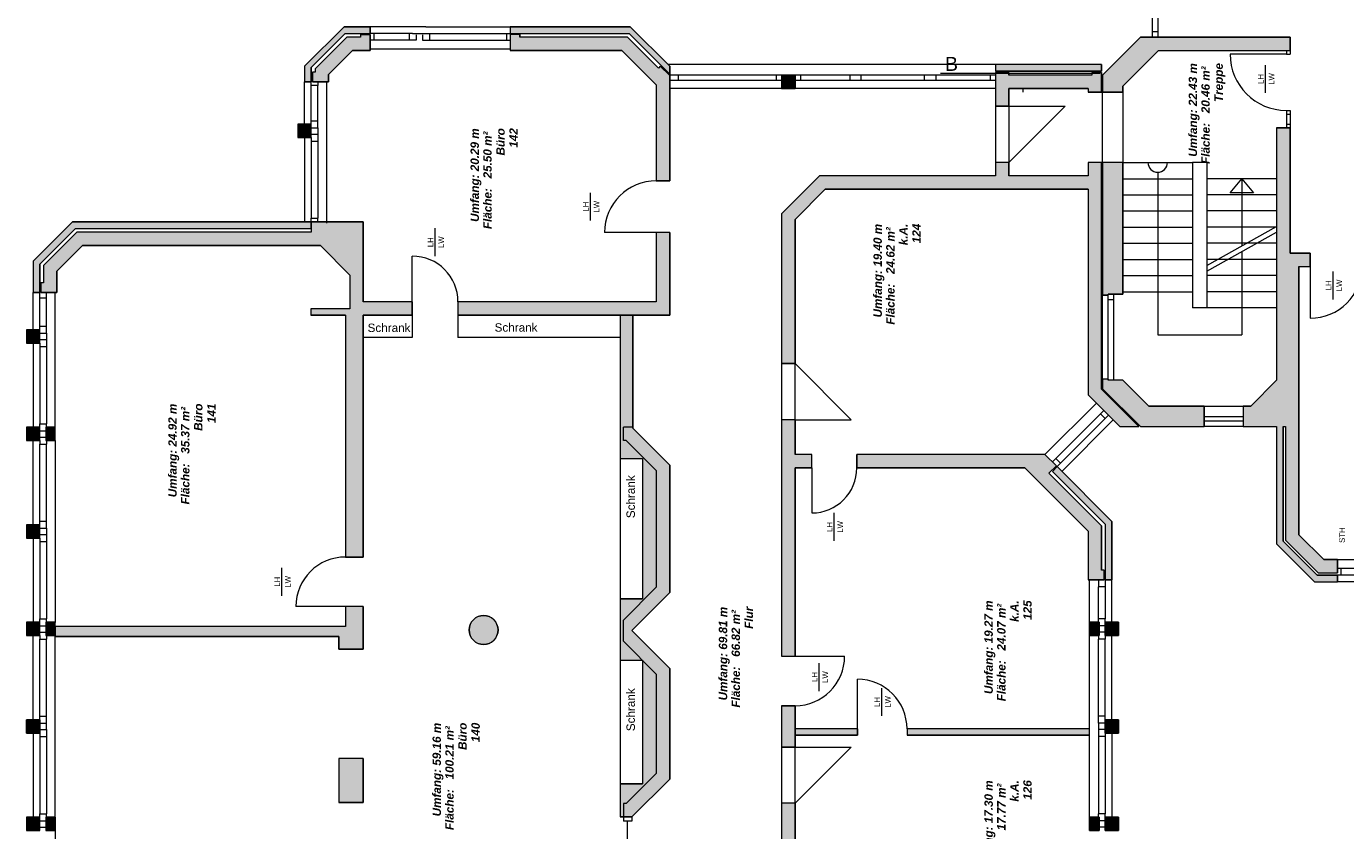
# Model space of a CAD drawing. Header units: metres. Extents: x -167 to 152, y -127 to 99.
# Tile 214 of 225: x -20 to 4, y 51 to 65. Entities that reach past the tile are written whole.
import ezdxf

# ---------------------------------------------------------------- set-up
doc = ezdxf.new("R2010")
doc.units = ezdxf.units.M
doc.linetypes.add('gestrichelt - 02', pattern=[4, 2, -2])
doc.layers.add('_OG 1 - B (3D)', color=7, linetype='Continuous', lineweight=9)
doc.layers.add('COE_Bestand-allg.', color=7, linetype='Continuous', lineweight=9)
doc.styles.add('Arial', font='arial.ttf')
doc.styles.add('Arial (bold italic)', font='arialbi.ttf')

# ---------------------------------------------------------------- blocks, each defined once
blk = doc.blocks.new('Group-17')
at = {"layer": 'COE_Bestand-allg.', "linetype": 'Continuous', "lineweight": 0, "transparency": 33554687}
for points in [[(-14.508, 64.3), (-14.508, 64.56), (-13.898, 65.17), (-13.45, 65.17), (-13.45, 65.29), (-13.918, 65.29), (-14.628, 64.58), (-14.628, 64.3)], [(-13.77, 64.863), (-13.45, 64.863), (-13.45, 65.15), (-13.625, 65.15), (-13.625, 65.103), (-13.87, 65.103), (-14.44, 64.532), (-14.44, 64.475), (-14.488, 64.475), (-14.488, 64.3), (-14.2, 64.3), (-14.2, 64.433)], [(-8.075, 64.44), (-8.075, 64.585), (-8.785, 65.29), (-10.94, 65.29), (-10.94, 65.17), (-8.805, 65.17)], [(-8.315, 64.245), (-8.315, 62.525), (-8.075, 62.525), (-8.075, 64.412), (-8.245, 64.582), (-8.278, 64.548), (-8.833, 65.103), (-10.765, 65.103), (-10.765, 65.15), (-10.94, 65.15), (-10.94, 64.863), (-8.932, 64.863)], [(0.06, 64.113), (0.06, 64.222), (0.701, 64.863), (3.06, 64.863), (3.06, 65.103), (0.375, 65.103), (-0.305, 64.423), (-0.305, 64.113)], [(-5.825, 64.183), (-5.825, 64.423), (-6.065, 64.423), (-6.065, 64.183)], [(-0.325, 64.49), (-0.325, 64.61), (-2.225, 64.61), (-2.225, 64.49)], [(-0.565, 64.183), (-0.565, 64.113), (-0.325, 64.113), (-0.325, 64.47), (-0.5, 64.47), (-0.5, 64.423), (-1.985, 64.423), (-1.985, 64.47), (-2.225, 64.47), (-2.225, 63.863), (-1.985, 63.863), (-1.985, 64.183)], [(-14.508, 63.3), (-14.508, 63.54), (-14.748, 63.54), (-14.748, 63.3)], [(3.566, 55.488), (3.91, 55.488), (3.91, 55.728), (3.666, 55.728), (3.22, 56.173), (3.22, 60.988), (3.42, 60.988), (3.42, 61.228), (3.06, 61.228), (3.06, 63.478), (2.82, 63.478), (2.82, 58.944), (2.354, 58.478), (2.22, 58.478), (2.22, 58.113), (2.82, 58.113), (2.82, 56.008), (3.5, 55.328), (3.91, 55.328), (3.91, 55.448), (3.55, 55.448), (2.94, 56.057), (2.94, 58.113), (2.98, 58.113), (2.98, 56.074)], [(0.007, 58.113), (0.347, 58.113), (-0.325, 58.784), (-0.325, 62.853), (-0.565, 62.853), (-0.565, 62.613), (-1.985, 62.613), (-1.985, 62.853), (-2.225, 62.853), (-2.225, 62.613), (-5.385, 62.613), (-6.065, 61.933), (-6.065, 59.243), (-5.825, 59.243), (-5.825, 61.833), (-5.286, 62.373), (-0.565, 62.373), (-0.565, 58.685)], [(0.06, 60.491), (0.06, 62.853), (-0.305, 62.853), (-0.305, 60.473), (-0.205, 60.473), (-0.205, 60.491)], [(-18.743, 61.67), (-14.508, 61.67), (-14.508, 61.79), (-18.793, 61.79), (-19.503, 61.08), (-19.503, 60.518), (-19.383, 60.518), (-19.383, 61.03)], [(-13.815, 60.834), (-13.815, 60.228), (-14.515, 60.228), (-14.515, 60.113), (-13.895, 60.113), (-13.895, 55.773), (-13.575, 55.773), (-13.575, 60.113), (-12.695, 60.113), (-12.695, 60.353), (-13.575, 60.353), (-13.575, 61.79), (-14.255, 61.79), (-14.508, 61.79), (-14.508, 61.67), (-14.508, 61.603), (-18.715, 61.603), (-19.315, 61.002), (-19.315, 60.693), (-19.363, 60.693), (-19.363, 60.518), (-19.075, 60.518), (-19.075, 60.903), (-18.615, 61.363), (-14.344, 61.363)], [(-8.075, 60.113), (-8.075, 61.595), (-8.315, 61.595), (-8.315, 60.353), (-11.875, 60.353), (-11.875, 60.113)], [(-8.075, 55.133), (-8.075, 57.423), (-8.735, 58.083), (-8.735, 58.103), (-8.735, 60.113), (-8.965, 60.113), (-8.965, 57.543), (-8.565, 57.543), (-8.565, 55.023), (-8.965, 55.023), (-8.965, 53.923), (-8.565, 53.923), (-8.565, 51.703), (-8.965, 51.703), (-8.965, 51.108), (-8.755, 51.108), (-8.075, 51.788), (-8.075, 53.773), (-8.755, 54.453)], [(-19.383, 59.613), (-19.383, 59.853), (-19.623, 59.853), (-19.623, 59.613)], [(0.375, 58.113), (1.52, 58.113), (1.52, 58.478), (0.526, 58.478), (0.06, 58.944), (-0.205, 58.944), (-0.205, 58.963), (-0.305, 58.963), (-0.305, 58.793)], [(-19.383, 57.863), (-19.383, 58.103), (-19.623, 58.103), (-19.623, 57.863)], [(-19.103, 57.863), (-19.103, 58.103), (-19.275, 58.103), (-19.275, 57.863)], [(-5.825, 53.993), (-5.825, 57.373), (-5.525, 57.373), (-5.525, 57.613), (-5.825, 57.613), (-5.825, 58.233), (-6.065, 58.233), (-6.065, 53.993)], [(-0.565, 56.235), (-0.565, 55.363), (-0.278, 55.363), (-0.278, 55.538), (-0.325, 55.538), (-0.325, 56.335), (-1.267, 57.277), (-1.134, 57.409), (-1.338, 57.613), (-4.715, 57.613), (-4.715, 57.373), (-1.702, 57.373)], [(-0.258, 56.363), (-0.258, 55.363), (-0.138, 55.363), (-0.138, 56.413), (-1.12, 57.395), (-1.205, 57.31)], [(-19.383, 56.113), (-19.383, 56.353), (-19.623, 56.353), (-19.623, 56.113)], [(-13.575, 54.118), (-13.575, 54.883), (-13.895, 54.883), (-13.895, 54.523), (-19.103, 54.523), (-19.103, 54.363), (-19.103, 54.348), (-14.015, 54.348), (-14.015, 54.118)], [(-19.383, 54.363), (-19.383, 54.603), (-19.623, 54.603), (-19.623, 54.363)], [(-19.103, 54.363), (-19.103, 54.603), (-19.275, 54.603), (-19.275, 54.363)], [(-0.365, 54.363), (-0.365, 54.603), (-0.538, 54.603), (-0.538, 54.363)], [(-0.018, 54.363), (-0.018, 54.603), (-0.258, 54.603), (-0.258, 54.363)], [(-5.825, 52.363), (-5.825, 53.103), (-6.065, 53.103), (-6.065, 52.363)], [(-19.383, 52.613), (-19.383, 52.853), (-19.623, 52.853), (-19.623, 52.613)], [(-0.018, 52.613), (-0.018, 52.853), (-0.258, 52.853), (-0.258, 52.613)], [(-4.705, 52.573), (-4.705, 52.688), (-5.825, 52.688), (-5.825, 52.573)], [(-0.538, 52.573), (-0.538, 52.688), (-3.815, 52.688), (-3.815, 52.573)], [(-13.575, 51.368), (-13.575, 52.158), (-14.015, 52.158), (-14.015, 51.368)], [(-5.825, 48.735), (-5.825, 51.353), (-6.065, 51.353), (-6.065, 48.735)], [(-19.383, 50.863), (-19.383, 51.103), (-19.623, 51.103), (-19.623, 50.863)], [(-19.103, 50.863), (-19.103, 51.103), (-19.275, 51.103), (-19.275, 50.863)], [(-0.365, 50.863), (-0.365, 51.103), (-0.538, 51.103), (-0.538, 50.863)], [(-0.018, 50.863), (-0.018, 51.103), (-0.258, 51.103), (-0.258, 50.863)]]:
    blk.add_hatch(color=252, dxfattribs=at).paths.add_polyline_path(points)
h = blk.add_hatch(color=252, dxfattribs=at)
edge = h.paths.add_edge_path()
edge.add_arc((-11.415, 54.463), 0.26, 270, 360)
edge.add_arc((-11.415, 54.463), 0.26, 360, 450)
edge.add_arc((-11.415, 54.463), 0.26, 90, 180)
edge.add_arc((-11.415, 54.463), 0.26, 180, 270)
at = {"layer": 'COE_Bestand-allg.', "color": 7, "linetype": 'Continuous', "lineweight": 9, "transparency": 33554687}
for p, q in [((0.587, 67.448), (0.587, 65.103)), ((0.687, 67.448), (0.687, 65.103)), ((-14.628, 64.58), (-13.918, 65.29)), ((-13.898, 65.17), (-14.508, 64.56)), ((-13.918, 65.29), (-13.45, 65.29)), ((-13.898, 65.17), (-13.45, 65.17)), ((-13.625, 65.15), (-13.625, 65.103)), ((-13.625, 65.15), (-13.45, 65.15)), ((-12.69, 65.29), (-13.45, 65.29)), ((-13.45, 65.29), (-13.45, 65.17)), ((-13.388, 65.17), (-13.45, 65.17)), ((-13.45, 65.15), (-13.45, 64.863)), ((-12.753, 65.17), (-13.388, 65.17)), ((-13.388, 65.17), (-13.388, 65.05)), ((-12.69, 65.17), (-12.753, 65.17)), ((-12.753, 65.17), (-12.753, 65.05)), ((-12.45, 65.29), (-12.69, 65.29)), ((-12.69, 65.17), (-12.45, 65.17)), ((-12.628, 65.145), (-12.628, 65.05)), ((-12.513, 65.145), (-12.513, 65.05)), ((-12.45, 65.29), (-10.94, 65.29)), ((-12.45, 65.17), (-12.388, 65.17)), ((-12.388, 65.17), (-11.003, 65.17)), ((-12.388, 65.17), (-12.388, 65.05)), ((-11.003, 65.17), (-11.003, 65.05)), ((-11.003, 65.17), (-10.94, 65.17)), ((-10.94, 65.29), (-8.785, 65.29)), ((-10.94, 65.29), (-10.94, 65.17)), ((-10.94, 65.17), (-8.805, 65.17)), ((-10.94, 65.15), (-10.94, 64.863)), ((-10.765, 65.15), (-10.94, 65.15)), ((-10.765, 65.15), (-10.765, 65.103)), ((-8.075, 64.44), (-8.805, 65.17)), ((-8.075, 64.585), (-8.785, 65.29)), ((0.587, 65.203), (0.687, 65.203)), ((-13.87, 65.103), (-14.44, 64.532)), ((-13.625, 65.103), (-13.87, 65.103)), ((-13.388, 65.05), (-13.45, 65.05)), ((-10.94, 64.89), (-13.45, 64.89)), ((-12.753, 65.05), (-13.388, 65.05)), ((-12.628, 65.05), (-12.753, 65.05)), ((-12.513, 65.05), (-12.388, 65.05)), ((-12.388, 65.05), (-11.003, 65.05)), ((-11.003, 65.05), (-10.94, 65.05)), ((-8.833, 65.103), (-10.765, 65.103)), ((-8.278, 64.548), (-8.833, 65.103)), ((-0.305, 64.423), (0.375, 65.103)), ((0.375, 65.103), (3.06, 65.103)), ((3.06, 65.103), (3.06, 64.863)), ((-13.77, 64.863), (-14.2, 64.433)), ((-13.45, 64.863), (-13.77, 64.863)), ((-8.932, 64.863), (-10.94, 64.863)), ((-8.315, 64.245), (-8.932, 64.863)), ((0.06, 64.222), (0.701, 64.863)), ((0.701, 64.863), (3.06, 64.863)), ((2.995, 64.798), (1.985, 64.798)), ((2.995, 64.863), (2.995, 64.798)), ((2.995, 64.798), (3.06, 64.798)), ((3.06, 64.863), (3.06, 64.798)), ((-14.628, 64.58), (-14.628, 64.3)), ((-14.508, 64.56), (-14.508, 64.3)), ((-14.44, 64.475), (-14.488, 64.475)), ((-14.488, 64.475), (-14.488, 64.3)), ((-14.44, 64.532), (-14.44, 64.475)), ((-14.2, 64.433), (-14.2, 64.3)), ((-8.245, 64.582), (-8.278, 64.548)), ((-8.245, 64.582), (-8.075, 64.412)), ((-2.225, 64.61), (-8.1, 64.61)), ((-8.075, 64.585), (-8.075, 64.412)), ((-7.925, 64.423), (-8.075, 64.423)), ((-8.075, 64.412), (-8.075, 62.525)), ((-6.165, 64.423), (-7.925, 64.423)), ((-7.925, 64.423), (-7.925, 64.323)), ((-6.065, 64.423), (-6.165, 64.423)), ((-6.165, 64.423), (-6.165, 64.323)), ((-6.065, 64.423), (-6.065, 64.183)), ((-5.825, 64.423), (-6.065, 64.423)), ((-4.84, 64.423), (-5.825, 64.423)), ((-5.825, 64.423), (-5.825, 64.183)), ((-5.725, 64.423), (-5.725, 64.323)), ((-4.638, 64.423), (-4.84, 64.423)), ((-4.84, 64.423), (-4.84, 64.323)), ((-3.503, 64.423), (-4.638, 64.423)), ((-4.638, 64.323), (-4.638, 64.423)), ((-3.3, 64.423), (-3.503, 64.423)), ((-3.503, 64.323), (-3.503, 64.423)), ((-2.225, 64.423), (-3.3, 64.423)), ((-3.3, 64.423), (-3.3, 64.323)), ((-0.35, 64.451), (-3.216, 64.451)), ((-2.325, 64.423), (-2.325, 64.323)), ((-2.225, 64.61), (-2.225, 64.49)), ((-0.325, 64.61), (-2.225, 64.61)), ((-0.325, 64.49), (-2.225, 64.49)), ((-2.225, 64.47), (-2.225, 63.863)), ((-1.985, 64.47), (-2.225, 64.47)), ((-1.985, 64.47), (-1.985, 64.423)), ((-0.5, 64.423), (-1.985, 64.423)), ((-0.5, 64.47), (-0.5, 64.423)), ((-0.325, 64.47), (-0.5, 64.47)), ((-0.325, 64.61), (-0.325, 64.49)), ((-0.325, 64.47), (-0.325, 64.113)), ((-0.305, 64.423), (-0.305, 64.113)), ((2.62, 64.103), (2.62, 64.603)), ((-14.628, 63.54), (-14.628, 64.3)), ((-14.508, 64.3), (-14.628, 64.3)), ((-14.508, 63.603), (-14.508, 64.238)), ((-14.2, 64.3), (-14.488, 64.3)), ((-14.388, 63.603), (-14.388, 64.238)), ((-14.228, 61.763), (-14.228, 64.3)), ((-8.315, 64.245), (-8.315, 62.525)), ((-7.925, 64.323), (-8.075, 64.323)), ((-6.065, 64.183), (-8.075, 64.183)), ((-6.165, 64.323), (-7.925, 64.323)), ((-6.065, 64.323), (-6.165, 64.323)), ((-5.825, 64.183), (-6.065, 64.183)), ((-4.84, 64.323), (-5.825, 64.323)), ((-2.225, 64.183), (-5.825, 64.183)), ((-4.638, 64.323), (-4.84, 64.323)), ((-3.503, 64.323), (-4.638, 64.323)), ((-3.3, 64.323), (-3.503, 64.323)), ((-2.225, 64.323), (-3.3, 64.323)), ((-1.985, 64.183), (-1.985, 63.863)), ((-0.565, 64.183), (-1.985, 64.183)), ((-1.735, 64.183), (-1.735, 64.113)), ((-0.565, 64.183), (-0.565, 64.113)), ((0.06, 64.222), (0.06, 64.113)), ((-0.325, 64.113), (-0.565, 64.113)), ((-0.305, 62.853), (-0.305, 64.113)), ((0.06, 64.113), (-0.305, 64.113)), ((0.06, 64.113), (0.06, 62.853)), ((-1.985, 63.863), (-2.225, 63.863)), ((-1.985, 63.863), (-0.975, 63.863)), ((-0.975, 63.863), (-1.985, 62.853)), ((2.995, 63.788), (2.995, 63.478)), ((2.995, 63.788), (3.06, 63.788)), ((2.995, 63.723), (3.06, 63.723)), ((3.06, 63.788), (3.06, 63.478)), ((-14.508, 63.54), (-14.508, 63.603)), ((-14.508, 63.603), (-14.388, 63.603)), ((-14.508, 63.478), (-14.388, 63.478)), ((-14.388, 63.478), (-14.388, 63.603)), ((-14.388, 63.478), (-14.388, 63.363)), ((2.82, 63.478), (2.82, 58.944)), ((2.82, 63.478), (3.06, 63.478)), ((2.995, 63.543), (3.06, 63.543)), ((3.06, 63.478), (3.06, 61.228)), ((-14.628, 63.3), (-14.628, 61.79)), ((-14.508, 63.363), (-14.388, 63.363)), ((-14.508, 63.3), (-14.508, 63.238)), ((-14.508, 63.238), (-14.508, 61.853)), ((-14.508, 63.238), (-14.388, 63.238)), ((-14.388, 63.363), (-14.388, 63.238)), ((-14.388, 63.238), (-14.388, 61.853)), ((-2.225, 62.853), (-2.225, 62.613)), ((-1.985, 62.853), (-2.225, 62.853)), ((-1.985, 62.853), (-1.985, 62.613)), ((-0.565, 62.853), (-0.565, 62.613)), ((-0.325, 62.853), (-0.565, 62.853)), ((-0.325, 62.853), (-0.325, 58.784)), ((-0.305, 62.853), (-0.305, 60.473)), ((0.06, 62.853), (-0.305, 62.853)), ((0.06, 62.853), (1.31, 62.853)), ((0.06, 62.853), (0.06, 60.491)), ((1.31, 62.853), (1.31, 60.243)), ((1.57, 62.853), (1.31, 62.853)), ((1.57, 62.853), (1.57, 60.243)), ((-8.075, 62.525), (-8.315, 62.525)), ((-5.385, 62.613), (-6.065, 61.933)), ((-2.225, 62.613), (-5.385, 62.613)), ((-0.565, 62.613), (-1.985, 62.613)), ((0.06, 62.563), (1.31, 62.563)), ((0.685, 62.678), (0.685, 59.758)), ((2.82, 62.563), (1.57, 62.563)), ((-9.495, 61.81), (-9.495, 62.31)), ((-5.286, 62.373), (-5.825, 61.833)), ((-0.565, 62.373), (-5.286, 62.373)), ((-0.565, 62.373), (-0.565, 58.685)), ((0.06, 62.273), (1.31, 62.273)), ((2.82, 62.273), (1.57, 62.273)), ((-14.508, 61.79), (-14.508, 61.853)), ((-14.508, 61.853), (-14.388, 61.853)), ((-14.388, 61.79), (-14.388, 61.853)), ((-6.065, 61.933), (-6.065, 59.243)), ((-5.825, 61.833), (-5.825, 59.243)), ((0.06, 61.983), (1.31, 61.983)), ((2.82, 61.983), (1.57, 61.983)), ((-18.793, 61.79), (-19.503, 61.08)), ((-18.743, 61.67), (-19.383, 61.03)), ((-18.715, 61.603), (-19.315, 61.002)), ((-18.793, 61.79), (-14.508, 61.79)), ((-18.743, 61.67), (-14.508, 61.67)), ((-14.508, 61.603), (-18.715, 61.603)), ((-14.508, 61.79), (-14.255, 61.79)), ((-14.508, 61.79), (-14.508, 61.67)), ((-14.508, 61.67), (-14.508, 61.603)), ((-14.255, 61.79), (-13.575, 61.79)), ((-13.575, 61.79), (-13.575, 60.353)), ((-12.285, 61.173), (-12.285, 61.673)), ((-8.315, 61.595), (-9.245, 61.595)), ((-8.075, 61.595), (-8.315, 61.595)), ((-8.315, 61.595), (-8.315, 60.353)), ((-8.075, 61.595), (-8.075, 60.113)), ((0.06, 61.693), (1.31, 61.693)), ((1.57, 61.006), (2.82, 61.706)), ((2.82, 61.693), (1.57, 61.693)), ((1.57, 60.906), (2.82, 61.606)), ((-18.615, 61.363), (-19.075, 60.903)), ((-14.344, 61.363), (-18.615, 61.363)), ((-14.344, 61.363), (-13.815, 60.834)), ((0.06, 61.403), (1.31, 61.403)), ((2.82, 61.403), (1.57, 61.403)), ((-12.695, 60.353), (-12.695, 61.173)), ((0.06, 61.113), (1.31, 61.113)), ((2.82, 61.113), (1.57, 61.113)), ((2.195, 61.256), (2.195, 59.758)), ((3.06, 61.228), (3.42, 61.228)), ((3.42, 61.228), (3.42, 60.988)), ((-19.503, 61.08), (-19.503, 60.518)), ((-19.383, 61.03), (-19.383, 60.518)), ((-19.315, 61.002), (-19.315, 60.693)), ((-19.075, 60.903), (-19.075, 60.518)), ((3.22, 60.988), (3.22, 56.173)), ((3.22, 60.988), (3.42, 60.988)), ((3.42, 60.988), (3.42, 60.058)), ((3.837, 60.397), (3.837, 60.897)), ((-19.315, 60.693), (-19.363, 60.693)), ((-19.363, 60.693), (-19.363, 60.518)), ((-13.815, 60.834), (-13.815, 60.228)), ((0.06, 60.823), (1.31, 60.823)), ((2.82, 60.823), (1.57, 60.823)), ((-19.503, 59.853), (-19.503, 60.518)), ((-19.383, 60.518), (-19.503, 60.518)), ((-19.383, 59.915), (-19.383, 60.518)), ((-19.263, 60.418), (-19.383, 60.418)), ((-19.075, 60.518), (-19.363, 60.518)), ((-19.263, 59.915), (-19.263, 60.518)), ((-19.103, 58.1), (-19.103, 60.518)), ((-0.305, 58.963), (-0.305, 60.473)), ((-0.205, 60.473), (-0.305, 60.473)), ((0.06, 60.491), (-0.205, 60.491)), ((-0.205, 60.473), (-0.205, 60.491)), ((-0.205, 58.963), (-0.205, 60.473)), ((-0.105, 60.391), (-0.205, 60.391)), ((-0.105, 58.944), (-0.105, 60.491)), ((0.06, 60.533), (1.31, 60.533)), ((2.82, 60.533), (1.57, 60.533)), ((-14.515, 60.228), (-14.515, 60.113)), ((-13.815, 60.228), (-14.515, 60.228)), ((-12.695, 60.353), (-13.575, 60.353)), ((-12.695, 60.353), (-12.695, 60.113)), ((-11.875, 60.353), (-11.875, 60.113)), ((-8.315, 60.353), (-11.875, 60.353)), ((1.57, 60.243), (1.31, 60.243)), ((2.82, 60.243), (1.57, 60.243)), ((-19.383, 59.853), (-19.383, 59.915)), ((-19.383, 59.915), (-19.263, 59.915)), ((-19.263, 59.79), (-19.263, 59.915)), ((-13.895, 60.113), (-14.515, 60.113)), ((-13.895, 60.113), (-13.895, 55.773)), ((-12.695, 60.113), (-13.575, 60.113)), ((-13.575, 60.113), (-13.575, 55.773)), ((-12.695, 60.113), (-12.695, 59.713)), ((-11.875, 60.113), (-11.875, 59.713)), ((-8.075, 60.113), (-11.875, 60.113)), ((-8.965, 60.113), (-8.965, 57.543)), ((-8.735, 60.113), (-8.735, 58.083)), ((-19.383, 59.79), (-19.263, 59.79)), ((-19.263, 59.79), (-19.263, 59.675)), ((-12.695, 59.713), (-13.575, 59.713)), ((-8.965, 59.713), (-11.875, 59.713)), ((0.685, 59.758), (2.195, 59.758)), ((-19.503, 59.613), (-19.503, 58.103)), ((-19.383, 59.675), (-19.263, 59.675)), ((-19.383, 59.613), (-19.383, 59.55)), ((-19.383, 59.55), (-19.383, 58.165)), ((-19.383, 59.55), (-19.263, 59.55)), ((-19.263, 59.675), (-19.263, 59.55)), ((-19.263, 59.55), (-19.263, 58.165)), ((-5.825, 59.243), (-6.065, 59.243)), ((-4.815, 58.233), (-5.825, 59.243)), ((-0.325, 58.784), (0.347, 58.113)), ((-0.305, 58.963), (-0.305, 58.793)), ((-0.205, 58.963), (-0.305, 58.963)), ((-0.305, 58.793), (0.375, 58.113)), ((-0.205, 58.963), (-0.205, 58.944)), ((0.06, 58.944), (-0.205, 58.944)), ((0.06, 58.944), (0.526, 58.478)), ((2.82, 58.944), (2.354, 58.478)), ((-1.338, 57.613), (-0.415, 58.535)), ((-0.565, 58.685), (0.007, 58.113)), ((-1.145, 57.54), (-0.342, 58.342)), ((-1.06, 57.455), (-0.258, 58.258)), ((-0.342, 58.342), (-0.283, 58.402)), ((-0.342, 58.342), (-0.258, 58.258)), ((-0.258, 58.258), (-0.198, 58.317)), ((0.526, 58.478), (1.52, 58.478)), ((1.52, 58.478), (2.22, 58.478)), ((1.52, 58.478), (1.52, 58.113)), ((2.22, 58.288), (1.52, 58.288)), ((2.22, 58.478), (2.354, 58.478)), ((2.22, 58.478), (2.22, 58.113)), ((-19.383, 58.103), (-19.383, 58.165)), ((-19.383, 58.165), (-19.263, 58.165)), ((-19.383, 58.04), (-19.275, 58.04)), ((-19.263, 58.103), (-19.263, 58.165)), ((-8.755, 58.103), (-8.905, 58.103)), ((-8.905, 57.863), (-8.905, 58.103)), ((-8.735, 58.083), (-8.075, 57.423)), ((-6.065, 58.233), (-6.065, 53.993)), ((-5.825, 58.233), (-6.065, 58.233)), ((-5.825, 58.233), (-5.825, 57.613)), ((-5.825, 58.233), (-4.815, 58.233)), ((-1.035, 57.31), (-0.113, 58.233)), ((0.007, 58.113), (0.347, 58.113)), ((0.375, 58.113), (1.52, 58.113)), ((2.22, 58.213), (1.52, 58.213)), ((2.22, 58.113), (1.52, 58.113)), ((2.22, 58.113), (2.82, 58.113)), ((2.82, 58.113), (2.82, 56.008)), ((2.94, 58.113), (2.94, 56.057)), ((2.94, 58.113), (2.98, 58.113)), ((2.98, 58.113), (2.98, 56.074)), ((-19.503, 56.353), (-19.503, 57.863)), ((-19.383, 57.925), (-19.275, 57.925)), ((-19.383, 57.863), (-19.383, 57.8)), ((-19.383, 56.415), (-19.383, 57.8)), ((-19.383, 57.8), (-19.263, 57.8)), ((-19.263, 57.863), (-19.263, 57.8)), ((-19.263, 56.415), (-19.263, 57.8)), ((-19.103, 57.863), (-19.103, 54.6)), ((-8.854, 57.863), (-8.905, 57.863)), ((-8.854, 57.863), (-8.315, 57.323)), ((-5.525, 57.613), (-5.825, 57.613)), ((-5.525, 57.373), (-5.525, 57.613)), ((-4.715, 57.373), (-4.715, 57.613)), ((-1.338, 57.613), (-4.715, 57.613)), ((-1.338, 57.613), (-1.134, 57.409)), ((-8.965, 57.543), (-8.565, 57.543)), ((-8.965, 57.543), (-8.965, 55.023)), ((-8.565, 57.543), (-8.565, 55.023)), ((-8.315, 57.323), (-8.315, 55.232)), ((-8.075, 57.423), (-8.075, 55.133)), ((-5.825, 57.373), (-5.825, 53.993)), ((-5.525, 57.373), (-5.825, 57.373)), ((-5.525, 57.373), (-5.525, 56.563)), ((-1.702, 57.373), (-4.715, 57.373)), ((-1.702, 57.373), (-0.565, 56.235)), ((-1.134, 57.409), (-1.267, 57.277)), ((-1.205, 57.48), (-1.145, 57.54)), ((-1.12, 57.395), (-1.205, 57.31)), ((-1.205, 57.31), (-0.258, 56.363)), ((-1.145, 57.54), (-1.06, 57.455)), ((-1.12, 57.395), (-1.06, 57.455)), ((-1.12, 57.395), (-0.138, 56.413)), ((-1.267, 57.277), (-0.325, 56.335)), ((-19.383, 56.353), (-19.383, 56.415)), ((-19.383, 56.415), (-19.263, 56.415)), ((-19.263, 56.29), (-19.263, 56.415)), ((-5.12, 56.063), (-5.12, 56.563)), ((-0.258, 56.363), (-0.258, 55.363)), ((-0.138, 56.413), (-0.138, 55.363)), ((-19.383, 56.29), (-19.263, 56.29)), ((-19.383, 56.175), (-19.263, 56.175)), ((-19.263, 56.29), (-19.263, 56.175)), ((-19.263, 56.175), (-19.263, 56.05)), ((-0.565, 56.235), (-0.565, 55.363)), ((-0.325, 56.335), (-0.325, 55.538)), ((3.22, 56.173), (3.666, 55.728)), ((-19.503, 56.113), (-19.503, 54.603)), ((-19.383, 56.113), (-19.383, 56.05)), ((-19.383, 56.05), (-19.383, 54.665)), ((-19.383, 56.05), (-19.263, 56.05)), ((-19.263, 56.05), (-19.263, 54.665)), ((2.82, 56.008), (3.5, 55.328)), ((2.94, 56.057), (3.55, 55.448)), ((2.98, 56.074), (3.566, 55.488)), ((-13.575, 55.773), (-13.895, 55.773)), ((3.666, 55.728), (3.91, 55.728)), ((3.91, 55.728), (6.42, 55.728)), ((3.91, 55.728), (3.91, 55.488)), ((-15.035, 55.078), (-15.035, 55.578)), ((-0.278, 55.538), (-0.325, 55.538)), ((-0.278, 55.538), (-0.278, 55.363)), ((3.55, 55.448), (3.91, 55.448)), ((3.566, 55.488), (3.91, 55.488)), ((4.607, 55.568), (3.91, 55.568)), ((4.607, 55.448), (3.91, 55.448)), ((3.91, 55.448), (3.91, 55.328)), ((3.973, 55.568), (3.973, 55.448)), ((-8.905, 54.642), (-8.315, 55.232)), ((-0.278, 55.363), (-0.565, 55.363)), ((-0.538, 54.603), (-0.538, 55.363)), ((-0.378, 55.363), (-0.378, 55.238)), ((-0.258, 55.238), (-0.378, 55.238)), ((-0.378, 54.665), (-0.378, 55.238)), ((-0.258, 55.363), (-0.258, 55.238)), ((-0.138, 55.363), (-0.258, 55.363)), ((-0.258, 55.238), (-0.258, 54.665)), ((-0.138, 54.603), (-0.138, 55.363)), ((3.5, 55.328), (3.91, 55.328)), ((4.67, 55.328), (3.91, 55.328)), ((-8.965, 55.023), (-8.565, 55.023)), ((-8.965, 55.023), (-8.965, 53.923)), ((-8.755, 54.453), (-8.075, 55.133)), ((-13.895, 54.883), (-14.785, 54.883)), ((-13.575, 54.883), (-13.895, 54.883)), ((-13.895, 54.883), (-13.895, 54.523)), ((-13.575, 54.883), (-13.575, 54.118)), ((-19.383, 54.603), (-19.383, 54.665)), ((-19.383, 54.665), (-19.263, 54.665)), ((-19.383, 54.54), (-19.275, 54.54)), ((-19.263, 54.603), (-19.263, 54.665)), ((-13.895, 54.523), (-19.103, 54.523)), ((-8.905, 54.263), (-8.905, 54.642)), ((-0.378, 54.603), (-0.378, 54.665)), ((-0.258, 54.665), (-0.378, 54.665)), ((-0.258, 54.54), (-0.365, 54.54)), ((-0.258, 54.603), (-0.258, 54.665)), ((-19.503, 52.853), (-19.503, 54.363)), ((-19.383, 54.425), (-19.275, 54.425)), ((-19.383, 54.363), (-19.383, 54.3)), ((-19.383, 52.915), (-19.383, 54.3)), ((-19.383, 54.3), (-19.263, 54.3)), ((-19.263, 54.363), (-19.263, 54.3)), ((-19.263, 52.915), (-19.263, 54.3)), ((-19.103, 50.863), (-19.103, 54.363)), ((-14.015, 54.348), (-19.103, 54.348)), ((-14.015, 54.118), (-14.015, 54.348)), ((-8.905, 54.263), (-8.315, 53.673)), ((-8.755, 54.453), (-8.075, 53.773)), ((-0.538, 51.103), (-0.538, 54.363)), ((-0.378, 54.363), (-0.378, 54.3)), ((-0.378, 52.915), (-0.378, 54.3)), ((-0.258, 54.3), (-0.378, 54.3)), ((-0.258, 54.425), (-0.365, 54.425)), ((-0.258, 54.363), (-0.258, 54.3)), ((-0.258, 52.915), (-0.258, 54.3)), ((-0.138, 52.853), (-0.138, 54.363)), ((-13.575, 54.118), (-14.015, 54.118)), ((-6.065, 53.993), (-5.825, 53.993)), ((-5.825, 53.993), (-4.935, 53.993)), ((-8.965, 53.923), (-8.965, 51.703)), ((-8.965, 53.923), (-8.565, 53.923)), ((-8.565, 53.923), (-8.565, 51.703)), ((-8.075, 53.773), (-8.075, 51.788)), ((-5.389, 53.368), (-5.389, 53.868)), ((-8.315, 53.673), (-8.315, 51.887)), ((-4.705, 52.688), (-4.705, 53.578)), ((-4.267, 52.922), (-4.267, 53.422)), ((-6.065, 53.103), (-6.065, 52.363)), ((-6.065, 53.103), (-5.825, 53.103)), ((-5.825, 53.103), (-5.825, 52.688)), ((-19.383, 52.853), (-19.383, 52.915)), ((-19.383, 52.915), (-19.263, 52.915)), ((-19.263, 52.79), (-19.263, 52.915)), ((-0.378, 52.79), (-0.378, 52.915)), ((-0.258, 52.915), (-0.378, 52.915)), ((-0.258, 52.853), (-0.258, 52.915)), ((-19.503, 52.613), (-19.503, 51.103)), ((-19.383, 52.79), (-19.263, 52.79)), ((-19.383, 52.675), (-19.263, 52.675)), ((-19.383, 52.613), (-19.383, 52.55)), ((-19.263, 52.675), (-19.263, 52.79)), ((-19.263, 52.675), (-19.263, 52.55)), ((-4.705, 52.688), (-5.825, 52.688)), ((-5.825, 52.573), (-5.825, 52.363)), ((-4.705, 52.573), (-5.825, 52.573)), ((-4.705, 52.688), (-4.705, 52.573)), ((-3.815, 52.688), (-3.815, 52.573)), ((-0.538, 52.688), (-3.815, 52.688)), ((-0.538, 52.573), (-3.815, 52.573)), ((-0.378, 52.79), (-0.378, 52.675)), ((-0.258, 52.79), (-0.378, 52.79)), ((-0.378, 52.675), (-0.378, 52.55)), ((-0.258, 52.675), (-0.378, 52.675)), ((-0.258, 52.613), (-0.258, 52.55)), ((-0.138, 52.613), (-0.138, 51.103)), ((-19.383, 52.55), (-19.383, 51.165)), ((-19.383, 52.55), (-19.263, 52.55)), ((-19.263, 52.55), (-19.263, 51.165)), ((-5.825, 52.363), (-6.065, 52.363)), ((-5.825, 52.363), (-4.815, 52.363)), ((-4.815, 52.363), (-5.825, 51.353)), ((-0.378, 52.55), (-0.378, 51.165)), ((-0.258, 52.55), (-0.378, 52.55)), ((-0.258, 52.55), (-0.258, 51.165)), ((-13.575, 52.158), (-14.015, 52.158)), ((-14.015, 52.158), (-14.015, 51.368)), ((-13.575, 52.158), (-13.575, 51.368)), ((-8.854, 51.348), (-8.315, 51.887)), ((-8.965, 51.703), (-8.565, 51.703)), ((-8.965, 51.703), (-8.965, 51.108)), ((-8.755, 51.108), (-8.075, 51.788)), ((-19.383, 51.103), (-19.383, 51.165)), ((-19.383, 51.165), (-19.263, 51.165)), ((-19.263, 51.103), (-19.263, 51.165)), ((-13.575, 51.368), (-14.015, 51.368)), ((-8.854, 51.348), (-8.905, 51.348)), ((-8.905, 51.348), (-8.905, 51.108)), ((-5.825, 51.353), (-6.065, 51.353)), ((-6.065, 51.353), (-6.065, 48.735)), ((-5.825, 51.353), (-5.825, 49.213)), ((-0.378, 51.103), (-0.378, 51.165)), ((-0.258, 51.165), (-0.378, 51.165)), ((-0.258, 51.103), (-0.258, 51.165)), ((-19.383, 51.04), (-19.275, 51.04)), ((-19.383, 50.925), (-19.275, 50.925)), ((-19.103, 51.103), (-19.103, 48.353)), ((-8.755, 51.108), (-8.965, 51.108)), ((-8.905, 51.108), (-8.905, 51.033)), ((-8.755, 51.033), (-8.905, 51.033)), ((-8.83, 50.258), (-8.83, 51.033)), ((-8.755, 51.108), (-8.755, 51.033)), ((-0.258, 51.04), (-0.365, 51.04)), ((-0.258, 50.925), (-0.365, 50.925))]:
    blk.add_line(p, q, dxfattribs=at)
at = {"layer": 'COE_Bestand-allg.', "color": 7, "linetype": 'gestrichelt - 02', "lineweight": 9, "transparency": 33554687}
for p, q in [((-2.225, 63.863), (-2.225, 62.853)), ((-1.985, 63.863), (-1.985, 62.853)), ((2.195, 62.563), (2.195, 61.356)), ((-6.065, 59.243), (-6.065, 58.233)), ((-5.825, 58.233), (-5.825, 59.243)), ((-6.065, 52.363), (-6.065, 51.353)), ((-5.825, 51.353), (-5.825, 52.363))]:
    blk.add_line(p, q, dxfattribs=at)
at = {"layer": 'COE_Bestand-allg.', "color": 7, "linetype": 'Continuous', "lineweight": 9, "transparency": 33554687, "flags": 128}
for points in [[(-14.508, 64.3), (-14.508, 64.56), (-13.898, 65.17), (-13.45, 65.17), (-13.45, 65.29), (-13.918, 65.29), (-14.628, 64.58), (-14.628, 64.3)], [(-13.77, 64.863), (-13.45, 64.863), (-13.45, 65.15), (-13.625, 65.15), (-13.625, 65.103), (-13.87, 65.103), (-14.44, 64.532), (-14.44, 64.475), (-14.488, 64.475), (-14.488, 64.3), (-14.2, 64.3), (-14.2, 64.433)], [(-8.075, 64.44), (-8.075, 64.585), (-8.785, 65.29), (-10.94, 65.29), (-10.94, 65.17), (-8.805, 65.17)], [(-8.315, 64.245), (-8.315, 62.525), (-8.075, 62.525), (-8.075, 64.412), (-8.245, 64.582), (-8.278, 64.548), (-8.833, 65.103), (-10.765, 65.103), (-10.765, 65.15), (-10.94, 65.15), (-10.94, 64.863), (-8.932, 64.863)], [(0.06, 64.113), (0.06, 64.222), (0.701, 64.863), (3.06, 64.863), (3.06, 65.103), (0.375, 65.103), (-0.305, 64.423), (-0.305, 64.113)], [(-5.825, 64.183), (-5.825, 64.423), (-6.065, 64.423), (-6.065, 64.183)], [(-0.325, 64.49), (-0.325, 64.61), (-2.225, 64.61), (-2.225, 64.49)], [(-0.565, 64.183), (-0.565, 64.113), (-0.325, 64.113), (-0.325, 64.47), (-0.5, 64.47), (-0.5, 64.423), (-1.985, 64.423), (-1.985, 64.47), (-2.225, 64.47), (-2.225, 63.863), (-1.985, 63.863), (-1.985, 64.183)], [(-14.508, 63.3), (-14.508, 63.54), (-14.748, 63.54), (-14.748, 63.3)], [(-14.508, 63.3), (-14.508, 63.54), (-14.748, 63.54), (-14.748, 63.3)], [(3.566, 55.488), (3.91, 55.488), (3.91, 55.728), (3.666, 55.728), (3.22, 56.173), (3.22, 60.988), (3.42, 60.988), (3.42, 61.228), (3.06, 61.228), (3.06, 63.478), (2.82, 63.478), (2.82, 58.944), (2.354, 58.478), (2.22, 58.478), (2.22, 58.113), (2.82, 58.113), (2.82, 56.008), (3.5, 55.328), (3.91, 55.328), (3.91, 55.448), (3.55, 55.448), (2.94, 56.057), (2.94, 58.113), (2.98, 58.113), (2.98, 56.074)], [(0.007, 58.113), (0.347, 58.113), (-0.325, 58.784), (-0.325, 62.853), (-0.565, 62.853), (-0.565, 62.613), (-1.985, 62.613), (-1.985, 62.853), (-2.225, 62.853), (-2.225, 62.613), (-5.385, 62.613), (-6.065, 61.933), (-6.065, 59.243), (-5.825, 59.243), (-5.825, 61.833), (-5.286, 62.373), (-0.565, 62.373), (-0.565, 58.685)], [(0.06, 60.491), (0.06, 62.853), (-0.305, 62.853), (-0.305, 60.473), (-0.205, 60.473), (-0.205, 60.491)], [(-18.743, 61.67), (-14.508, 61.67), (-14.508, 61.79), (-18.793, 61.79), (-19.503, 61.08), (-19.503, 60.518), (-19.383, 60.518), (-19.383, 61.03)], [(-13.815, 60.834), (-13.815, 60.228), (-14.515, 60.228), (-14.515, 60.113), (-13.895, 60.113), (-13.895, 55.773), (-13.575, 55.773), (-13.575, 60.113), (-12.695, 60.113), (-12.695, 60.353), (-13.575, 60.353), (-13.575, 61.79), (-14.255, 61.79), (-14.508, 61.79), (-14.508, 61.67), (-14.508, 61.603), (-18.715, 61.603), (-19.315, 61.002), (-19.315, 60.693), (-19.363, 60.693), (-19.363, 60.518), (-19.075, 60.518), (-19.075, 60.903), (-18.615, 61.363), (-14.344, 61.363)], [(-8.075, 60.113), (-8.075, 61.595), (-8.315, 61.595), (-8.315, 60.353), (-11.875, 60.353), (-11.875, 60.113)], [(-8.075, 55.133), (-8.075, 57.423), (-8.735, 58.083), (-8.735, 58.103), (-8.735, 60.113), (-8.965, 60.113), (-8.965, 57.543), (-8.565, 57.543), (-8.565, 55.023), (-8.965, 55.023), (-8.965, 53.923), (-8.565, 53.923), (-8.565, 51.703), (-8.965, 51.703), (-8.965, 51.108), (-8.755, 51.108), (-8.075, 51.788), (-8.075, 53.773), (-8.755, 54.453)], [(-19.383, 59.613), (-19.383, 59.853), (-19.623, 59.853), (-19.623, 59.613)], [(-19.383, 59.613), (-19.383, 59.853), (-19.623, 59.853), (-19.623, 59.613)], [(0.375, 58.113), (1.52, 58.113), (1.52, 58.478), (0.526, 58.478), (0.06, 58.944), (-0.205, 58.944), (-0.205, 58.963), (-0.305, 58.963), (-0.305, 58.793)], [(-19.383, 57.863), (-19.383, 58.103), (-19.623, 58.103), (-19.623, 57.863)], [(-19.383, 57.863), (-19.383, 58.103), (-19.623, 58.103), (-19.623, 57.863)], [(-19.103, 57.863), (-19.103, 58.103), (-19.275, 58.103), (-19.275, 57.863)], [(-19.103, 57.863), (-19.103, 58.103), (-19.275, 58.103), (-19.275, 57.863)], [(-5.825, 53.993), (-5.825, 57.373), (-5.525, 57.373), (-5.525, 57.613), (-5.825, 57.613), (-5.825, 58.233), (-6.065, 58.233), (-6.065, 53.993)], [(-0.565, 56.235), (-0.565, 55.363), (-0.278, 55.363), (-0.278, 55.538), (-0.325, 55.538), (-0.325, 56.335), (-1.267, 57.277), (-1.134, 57.409), (-1.338, 57.613), (-4.715, 57.613), (-4.715, 57.373), (-1.702, 57.373)], [(-0.258, 56.363), (-0.258, 55.363), (-0.138, 55.363), (-0.138, 56.413), (-1.12, 57.395), (-1.205, 57.31)], [(-19.383, 56.113), (-19.383, 56.353), (-19.623, 56.353), (-19.623, 56.113)], [(-19.383, 56.113), (-19.383, 56.353), (-19.623, 56.353), (-19.623, 56.113)], [(-13.575, 54.118), (-13.575, 54.883), (-13.895, 54.883), (-13.895, 54.523), (-19.103, 54.523), (-19.103, 54.363), (-19.103, 54.348), (-14.015, 54.348), (-14.015, 54.118)], [(-19.383, 54.363), (-19.383, 54.603), (-19.623, 54.603), (-19.623, 54.363)], [(-19.383, 54.363), (-19.383, 54.603), (-19.623, 54.603), (-19.623, 54.363)], [(-19.103, 54.363), (-19.103, 54.603), (-19.275, 54.603), (-19.275, 54.363)], [(-19.103, 54.363), (-19.103, 54.603), (-19.275, 54.603), (-19.275, 54.363)], [(-0.365, 54.363), (-0.365, 54.603), (-0.538, 54.603), (-0.538, 54.363)], [(-0.538, 54.363), (-0.538, 54.603), (-0.365, 54.603), (-0.365, 54.363)], [(-0.018, 54.363), (-0.018, 54.603), (-0.258, 54.603), (-0.258, 54.363)], [(-0.258, 54.363), (-0.258, 54.603), (-0.018, 54.603), (-0.018, 54.363)], [(-5.825, 52.363), (-5.825, 53.103), (-6.065, 53.103), (-6.065, 52.363)], [(-19.383, 52.613), (-19.383, 52.853), (-19.623, 52.853), (-19.623, 52.613)], [(-19.383, 52.853), (-19.383, 52.613), (-19.623, 52.613), (-19.623, 52.853)], [(-0.018, 52.613), (-0.018, 52.853), (-0.258, 52.853), (-0.258, 52.613)], [(-0.258, 52.613), (-0.258, 52.853), (-0.018, 52.853), (-0.018, 52.613)], [(-4.705, 52.573), (-4.705, 52.688), (-5.825, 52.688), (-5.825, 52.573)], [(-0.538, 52.573), (-0.538, 52.688), (-3.815, 52.688), (-3.815, 52.573)], [(-13.575, 51.368), (-13.575, 52.158), (-14.015, 52.158), (-14.015, 51.368)], [(-5.825, 48.735), (-5.825, 51.353), (-6.065, 51.353), (-6.065, 48.735)], [(-19.383, 50.863), (-19.383, 51.103), (-19.623, 51.103), (-19.623, 50.863)], [(-19.383, 50.863), (-19.383, 51.103), (-19.623, 51.103), (-19.623, 50.863)], [(-19.103, 50.863), (-19.103, 51.103), (-19.275, 51.103), (-19.275, 50.863)], [(-19.103, 50.863), (-19.103, 51.103), (-19.275, 51.103), (-19.275, 50.863)], [(-0.365, 50.863), (-0.365, 51.103), (-0.538, 51.103), (-0.538, 50.863)], [(-0.538, 50.863), (-0.538, 51.103), (-0.365, 51.103), (-0.365, 50.863)], [(-0.018, 50.863), (-0.018, 51.103), (-0.258, 51.103), (-0.258, 50.863)], [(-0.258, 50.863), (-0.258, 51.103), (-0.018, 51.103), (-0.018, 50.863)]]:
    blk.add_lwpolyline(points, close=True, dxfattribs=at)
blk.add_lwpolyline([(-14.388, 64.3), (-14.388, 64.238), (-14.508, 64.238), (-14.508, 64.3)], dxfattribs=at)
at = {"layer": 'COE_Bestand-allg.', "color": 7, "linetype": 'gestrichelt - 02', "lineweight": 9, "transparency": 33554687, "flags": 128}
blk.add_lwpolyline([(2.403, 62.308), (1.987, 62.308), (2.195, 62.563)], close=True, dxfattribs=at)
at = {"layer": 'COE_Bestand-allg.', "color": 7, "linetype": 'Continuous', "lineweight": 9, "transparency": 33554687, "flags": 128}
blk.add_lwpolyline([(-11.415, 54.203, 0.414214), (-11.155, 54.463, 0.414214), (-11.415, 54.723, 0.414214), (-11.675, 54.463, 0.414214)], format="xyb", close=True, dxfattribs=at)
at = {"layer": 'COE_Bestand-allg.', "color": 7, "linetype": 'Continuous', "lineweight": 9, "transparency": 33554687}
blk.add_circle((-11.415, 54.463), 0.26, dxfattribs=at)
for centre, radius, start, end in [((2.995, 64.798), 1.01, 180, 270), ((0.685, 62.853), 0.175, 180, 0), ((-8.315, 61.595), 0.93, 90, 180), ((-12.695, 60.353), 0.82, 0, 90), ((3.42, 60.988), 0.93, 270, 0), ((-5.525, 57.373), 0.81, 270, 0), ((-13.895, 54.883), 0.89, 90, 180), ((-5.825, 53.993), 0.89, 270, 0), ((-4.705, 52.688), 0.89, 360, 90)]:
    blk.add_arc(centre, radius, start, end, dxfattribs=at)
at = {"layer": 'COE_Bestand-allg.', "color": 7, "transparency": 33554687, "attachment_point": 1, "style": 'Arial'}
for s, insert, char_height, line_spacing_factor in [('B', (-3.133, 64.748), 0.25, 1.002187), ('Schrank', (-13.498, 59.962), 0.1503, 0.25), ('Schrank', (-11.218, 59.968), 0.1503, 0.25)]:
    blk.add_mtext(s, dxfattribs=dict(at, insert=insert, char_height=char_height, line_spacing_factor=line_spacing_factor))
at = {"layer": 'COE_Bestand-allg.', "color": 7, "transparency": 33554687, "line_spacing_factor": 0.25}
for s, insert, char_height, attachment_point, rotation, style in [('Umfang: 22.43 m', (1.241, 62.956), 0.15027, 1, 90, 'Arial (bold italic)'), ('Fläche:   20.46 m² ', (1.469, 62.828), 0.15027, 1, 90, 'Arial (bold italic)'), ('Treppe', (1.704, 63.938), 0.1503, 1, 90, 'Arial (bold italic)'), ('LH', (2.486, 64.353), 0.1002, 2, 90, 'Arial'), ('LW', (2.777, 64.353), 0.1002, 8, 90, 'Arial'), ('Umfang: 20.29 m', (-11.65, 61.787), 0.15027, 1, 90, 'Arial (bold italic)'), ('Fläche:   25.50 m² ', (-11.421, 61.658), 0.15027, 1, 90, 'Arial (bold italic)'), ('Büro', (-11.187, 62.979), 0.1503, 1, 90, 'Arial (bold italic)'), ('142', (-10.952, 63.119), 0.1503, 1, 90, 'Arial (bold italic)'), ('LH', (-9.629, 62.06), 0.1002, 2, 90, 'Arial'), ('LW', (-9.338, 62.06), 0.1002, 8, 90, 'Arial'), ('Umfang: 19.40 m', (-4.417, 60.072), 0.15027, 1, 90, 'Arial (bold italic)'), ('Fläche:   24.62 m² ', (-4.189, 59.943), 0.15027, 1, 90, 'Arial (bold italic)'), ('k.A.', (-3.954, 61.369), 0.1503, 1, 90, 'Arial (bold italic)'), ('124', (-3.72, 61.404), 0.1503, 1, 90, 'Arial (bold italic)'), ('LH', (-12.419, 61.423), 0.1002, 2, 90, 'Arial'), ('LW', (-12.128, 61.423), 0.1002, 8, 90, 'Arial'), ('LH', (3.703, 60.647), 0.1002, 2, 90, 'Arial'), ('LW', (3.994, 60.647), 0.1002, 8, 90, 'Arial'), ('141', (-16.377, 58.177), 0.1503, 1, 90, 'Arial (bold italic)'), ('Umfang: 24.92 m', (-17.075, 56.845), 0.15027, 1, 90, 'Arial (bold italic)'), ('Fläche:   35.37 m² ', (-16.846, 56.716), 0.15027, 1, 90, 'Arial (bold italic)'), ('Büro', (-16.612, 58.037), 0.1503, 1, 90, 'Arial (bold italic)'), ('Schrank', (-8.85, 56.47), 0.1503, 1, 90, 'Arial'), ('LH', (-5.254, 56.313), 0.1002, 2, 90, 'Arial'), ('LW', (-4.963, 56.313), 0.1002, 8, 90, 'Arial'), ('STH', (3.945, 56.167), 0.1002, 2, 89.6286, 'Arial'), ('LW', (-14.878, 55.328), 0.1002, 8, 90, 'Arial'), ('LH', (-15.169, 55.328), 0.1002, 2, 90, 'Arial'), ('k.A.', (-1.962, 54.609), 0.1503, 1, 90, 'Arial (bold italic)'), ('125', (-1.728, 54.644), 0.1503, 1, 90, 'Arial (bold italic)'), ('Umfang: 69.81 m', (-7.193, 53.199), 0.15027, 1, 90, 'Arial (bold italic)'), ('Fläche:   66.82 m² ', (-6.964, 53.071), 0.15027, 1, 90, 'Arial (bold italic)'), ('Flur', (-6.73, 54.484), 0.1503, 1, 90, 'Arial (bold italic)'), ('Umfang: 19.27 m', (-2.425, 53.313), 0.15027, 1, 90, 'Arial (bold italic)'), ('Fläche:   24.07 m² ', (-2.197, 53.184), 0.15027, 1, 90, 'Arial (bold italic)'), ('LH', (-5.523, 53.618), 0.1002, 2, 90, 'Arial'), ('LW', (-5.232, 53.618), 0.1002, 8, 90, 'Arial'), ('Schrank', (-8.85, 52.647), 0.1503, 1, 90, 'Arial'), ('LH', (-4.401, 53.172), 0.1002, 2, 90, 'Arial'), ('LW', (-4.11, 53.172), 0.1002, 8, 90, 'Arial'), ('Umfang: 59.16 m', (-12.332, 51.118), 0.15027, 1, 90, 'Arial (bold italic)'), ('Fläche:   100.21 m² ', (-12.103, 50.872), 0.15027, 1, 90, 'Arial (bold italic)'), ('Büro', (-11.869, 52.31), 0.1503, 1, 90, 'Arial (bold italic)'), ('140', (-11.634, 52.449), 0.1503, 1, 90, 'Arial (bold italic)'), ('Umfang: 17.30 m', (-2.425, 50.085), 0.15027, 1, 90, 'Arial (bold italic)'), ('k.A.', (-1.962, 51.382), 0.1503, 1, 90, 'Arial (bold italic)'), ('126', (-1.728, 51.416), 0.1503, 1, 90, 'Arial (bold italic)'), ('Fläche:   17.77 m² ', (-2.197, 49.956), 0.15027, 1, 90, 'Arial (bold italic)')]:
    blk.add_mtext(s, dxfattribs=dict(at, insert=insert, char_height=char_height, attachment_point=attachment_point, rotation=rotation, style=style))
blk = doc.blocks.new('OG 1 - B (3D)')
at = {"layer": 'COE_Bestand-allg.', "color": 7, "transparency": 33554687}
blk.add_blockref('Group-17', (0, 0), dxfattribs=at)

msp = doc.modelspace()

# ---------------------------------------------------------------- block references
at = {"layer": '_OG 1 - B (3D)'}
msp.add_blockref('OG 1 - B (3D)', (0, 0), dxfattribs=at)

doc.saveas('drawing.dxf')
